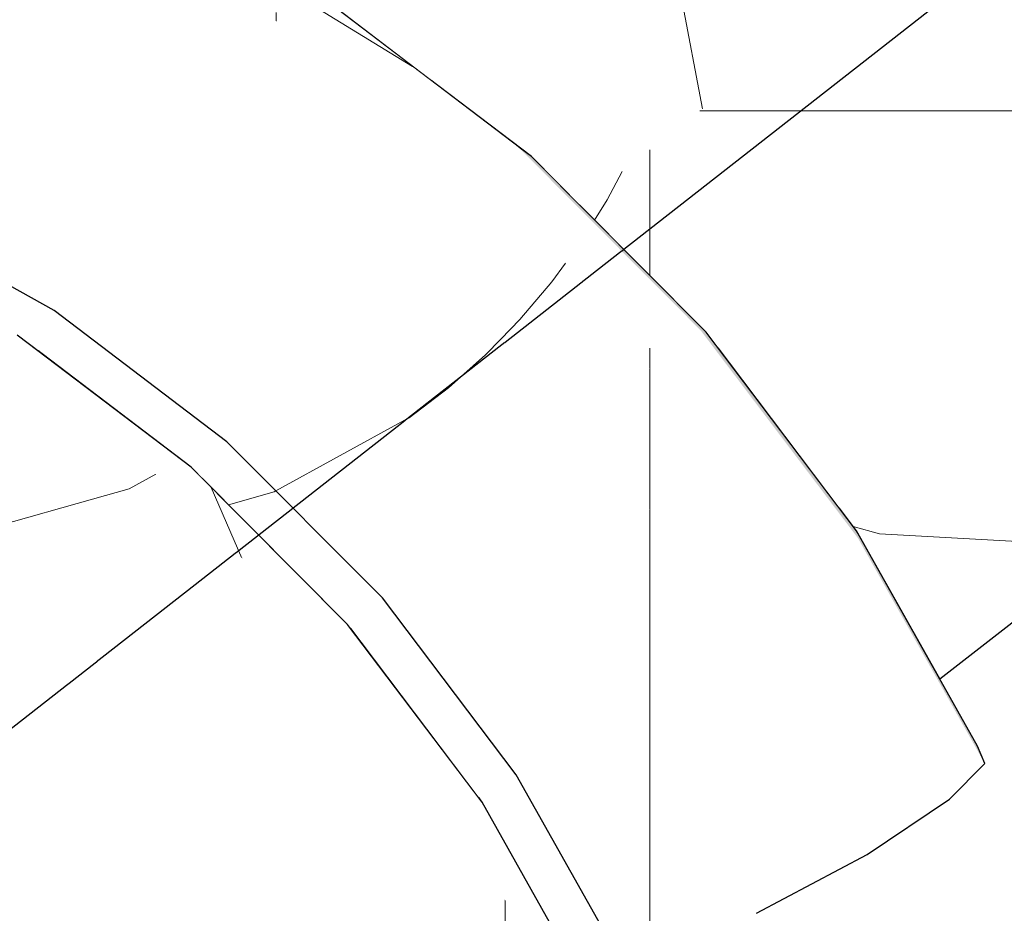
# Model space of a CAD drawing. Header units: millimetres. Extents: x -36478 to 31050, y -14815 to 11827.
# Tile 246 of 256: x -15401 to -15310, y 10030 to 10113. Entities that reach past the tile are written whole.
import ezdxf

# ---------------------------------------------------------------- set-up
doc = ezdxf.new("R2010")
doc.units = ezdxf.units.MM
doc.header["$MEASUREMENT"] = 0
doc.linetypes.add('Wipeout_Contour', pattern=[1000, 0, -1000])
for name, color, linetype in [('Nové_Konstrukce - krov', 7, 'Continuous'), ('Nové_Konstrukce - střechy a skořepiny', 7, 'Continuous'), ('Nové_Výplně - Povrchové', 7, 'Continuous')]:
    doc.layers.add(name, color=color, linetype=linetype)

# ---------------------------------------------------------------- blocks, each defined once
blk = doc.blocks.new('*X13')
at = {"layer": 'Nové_Výplně - Povrchové', "color": 21, "linetype": 'Continuous', "lineweight": 20, "true_color": 0xffaaaa}
for p, q in [((-15357.023, 10082.445), (-15354.655, 10080.968)), ((-15354.655, 10080.968), (-15351.714, 10079.389)), ((-15351.714, 10079.389), (-15348.529, 10077.911)), ((-15363.689, 10077.232), (-15363.689, 10049.773)), ((-15348.529, 10077.911), (-15345.117, 10076.541)), ((-15345.117, 10076.541), (-15341.496, 10075.287)), ((-15341.496, 10075.287), (-15329.052, 10072.185)), ((-15329.052, 10072.185), (-15315.393, 10070.43)), ((-15315.393, 10070.43), (-15301.214, 10070.11)), ((-15363.689, 10049.546), (-15363.689, 9986.668))]:
    blk.add_line(p, q, dxfattribs=at)
blk = doc.blocks.new('výplň_6_1', base_point=(0, 0))
at = {"layer": 'Nové_Výplně - Povrchové', "color": 21, "linetype": 'Continuous', "lineweight": 20, "true_color": 0xffaaaa}
blk.add_blockref('*X13', (0, 0), dxfattribs=at)
blk = doc.blocks.new('*X1171')
at = {"layer": 'Nové_Výplně - Povrchové', "color": 21, "linetype": 'Continuous', "lineweight": 20, "true_color": 0xffaaaa}
for p, q in [((-15247.478, 10128.476), (-15239.936, 10111.361)), ((-15257.857, 10104.365), (-15278.478, 10104.365)), ((-15248.931, 10104.365), (-15257.857, 10104.365)), ((-15279.17, 10091.832), (-15278.868, 10104.061)), ((-15278.763, 10104.143), (-15271.221, 10087.028)), ((-15282.589, 10081.115), (-15279.17, 10091.832)), ((-15288.042, 10073.945), (-15282.589, 10081.115)), ((-15297.911, 10067.192), (-15292.028, 10070.844)), ((-15309.033, 10064.697), (-15297.911, 10067.192)), ((-15324.175, 10066.09), (-15321.743, 10065.401)), ((-15321.743, 10065.401), (-15309.033, 10064.697))]:
    blk.add_line(p, q, dxfattribs=at)
blk = doc.blocks.new('výplň_585_1', base_point=(0, 0))
at = {"color": 254, "linetype": 'Wipeout_Contour', "lineweight": 0, "ltscale": 91544.373497}
blk.add_wipeout([(-15198.226, 10166.783), (-15325.478, 10067.809), (-15323.873, 10065.691), (-15316.193, 10052.05), (-15189.228, 10150.8)], dxfattribs=at).dxf.layer = 'Nové_Výplně - Povrchové'
at = {"layer": 'Nové_Výplně - Povrchové', "color": 21, "linetype": 'Continuous', "lineweight": 20, "true_color": 0xffaaaa}
blk.add_blockref('*X1171', (0, 0), dxfattribs=at)
blk = doc.blocks.new('výplň_589_1', base_point=(0, 0))
at = {"color": 254, "linetype": 'Wipeout_Contour', "lineweight": 0, "ltscale": 73278.535853}
blk.add_wipeout([(-15209.38, 10181.512), (-15336.631, 10082.539), (-15325.478, 10067.809), (-15198.226, 10166.783)], dxfattribs=at).dxf.layer = 'Nové_Výplně - Povrchové'
blk = doc.blocks.new('výplň_591_1', base_point=(0, 0))
at = {"color": 254, "linetype": 'Wipeout_Contour', "lineweight": 0, "ltscale": 110293.438241}
blk.add_wipeout([(-15252.122, 10213.978), (-15376.849, 10116.967), (-15373.768, 10115.263), (-15371.688, 10113.722), (-15363.099, 10107.197), (-15236.743, 10205.474)], dxfattribs=at).dxf.layer = 'Nové_Výplně - Povrchové'
blk = doc.blocks.new('*X1185')
at = {"layer": 'Nové_Výplně - Povrchové', "color": 21, "linetype": 'Continuous', "lineweight": 20, "true_color": 0xffaaaa}
for p, q in [((-15289.568, 10164.388), (-15272.676, 10155.398)), ((-15320.853, 10140.055), (-15303.962, 10131.065)), ((-15340.178, 10115.773), (-15342.972, 10122.851)), ((-15338.063, 10104.542), (-15340.178, 10115.773))]:
    blk.add_line(p, q, dxfattribs=at)
blk = doc.blocks.new('výplň_592_1', base_point=(0, 0))
at = {"color": 254, "linetype": 'Wipeout_Contour', "lineweight": 0, "ltscale": 91798.51969}
blk.add_wipeout([(-15236.743, 10205.474), (-15363.099, 10107.197), (-15353.821, 10100.15), (-15349.409, 10095.718), (-15222.35, 10194.541)], dxfattribs=at).dxf.layer = 'Nové_Výplně - Povrchové'
at = {"layer": 'Nové_Výplně - Povrchové', "color": 21, "linetype": 'Continuous', "lineweight": 20, "true_color": 0xffaaaa}
blk.add_blockref('*X1185', (0, 0), dxfattribs=at)
blk = doc.blocks.new('*X1187')
at = {"layer": 'Nové_Výplně - Povrchové', "color": 21, "linetype": 'Continuous', "lineweight": 20, "true_color": 0xffaaaa}
for p, q in [((-15294.868, 10138.138), (-15294.868, 10115.021)), ((-15338.291, 10104.365), (-15318.886, 10104.365)), ((-15318.886, 10104.365), (-15308.569, 10104.365)), ((-15342.903, 10100.777), (-15342.903, 10089.184)), ((-15345.469, 10098.782), (-15346.849, 10096.161)), ((-15346.849, 10096.161), (-15348.004, 10094.307))]:
    blk.add_line(p, q, dxfattribs=at)
blk = doc.blocks.new('výplň_593_1', base_point=(0, 0))
at = {"color": 254, "linetype": 'Wipeout_Contour', "lineweight": 0, "ltscale": 91704.448153}
blk.add_wipeout([(-15222.35, 10194.541), (-15349.409, 10095.718), (-15337.719, 10083.976), (-15336.631, 10082.539), (-15209.38, 10181.512)], dxfattribs=at).dxf.layer = 'Nové_Výplně - Povrchové'
at = {"layer": 'Nové_Výplně - Povrchové', "color": 21, "linetype": 'Continuous', "lineweight": 20, "true_color": 0xffaaaa}
blk.add_blockref('*X1187', (0, 0), dxfattribs=at)
blk = doc.blocks.new('výplň_624_1', base_point=(0, 0))
at = {"color": 254, "linetype": 'Wipeout_Contour', "lineweight": 0, "ltscale": 91709.368198}
blk.add_wipeout([(-15355.217, 10043.21), (-15358.732, 10041.167), (-15358.356, 10040.671), (-15349.15, 10024.318), (-15345.271, 10025.544)], dxfattribs=at).dxf.layer = 'Nové_Výplně - Povrchové'
blk = doc.blocks.new('*X1251')
at = {"layer": 'Nové_Výplně - Povrchové', "linetype": 'Continuous', "lineweight": 20, "true_color": 0xffaaaa}
blk.add_hatch(color=21, dxfattribs=at).paths.add_polyline_path([(-15312.039, 10044.234), (-15312.703, 10045.85), (-15323.873, 10065.691), (-15323.729, 10064.998)])
blk = doc.blocks.new('výplň_625_1', base_point=(0, 0))
at = {"color": 254, "linetype": 'Wipeout_Contour', "lineweight": 0, "ltscale": 73293.993121}
blk.add_wipeout([(-15312.039, 10044.234), (-15312.703, 10045.85), (-15323.873, 10065.691), (-15323.729, 10064.998)], dxfattribs=at).dxf.layer = 'Nové_Výplně - Povrchové'
at = {"layer": 'Nové_Výplně - Povrchové', "color": 21, "linetype": 'Continuous', "lineweight": 20, "true_color": 0xffaaaa}
blk.add_blockref('*X1251', (0, 0), dxfattribs=at)
blk = doc.blocks.new('výplň_626_1', base_point=(0, 0))
at = {"color": 254, "linetype": 'Wipeout_Contour', "lineweight": 0, "ltscale": 73303.118641}
blk.add_wipeout([(-15322.881, 10035.848), (-15315.284, 10040.952), (-15327.158, 10062.044), (-15334.56, 10056.592)], dxfattribs=at).dxf.layer = 'Nové_Výplně - Povrchové'
blk = doc.blocks.new('výplň_627_1', base_point=(0, 0))
at = {"color": 254, "linetype": 'Wipeout_Contour', "lineweight": 0, "ltscale": 73294.239462}
blk.add_wipeout([(-15315.284, 10040.952), (-15312.039, 10044.234), (-15323.729, 10064.998), (-15327.158, 10062.044)], dxfattribs=at).dxf.layer = 'Nové_Výplně - Povrchové'
blk = doc.blocks.new('*X1257')
at = {"layer": 'Nové_Výplně - Povrchové', "color": 21, "linetype": 'Continuous', "lineweight": 20, "true_color": 0xffaaaa}
blk.add_line((-15342.903, 10047.878), (-15342.903, 10026.496), dxfattribs=at)
blk = doc.blocks.new('výplň_628_1', base_point=(0, 0))
at = {"color": 254, "linetype": 'Wipeout_Contour', "lineweight": 0, "ltscale": 73342.887011}
blk.add_wipeout([(-15355.217, 10043.21), (-15345.271, 10025.544), (-15333.089, 10030.445), (-15344.149, 10050.091)], dxfattribs=at).dxf.layer = 'Nové_Výplně - Povrchové'
at = {"layer": 'Nové_Výplně - Povrchové', "color": 21, "linetype": 'Continuous', "lineweight": 20, "true_color": 0xffaaaa}
blk.add_blockref('*X1257', (0, 0), dxfattribs=at)
blk = doc.blocks.new('*X1259')
at = {"layer": 'Nové_Výplně - Povrchové', "color": 21, "linetype": 'Continuous', "lineweight": 20, "true_color": 0xffaaaa}
blk.add_line((-15342.903, 10050.935), (-15342.903, 10047.878), dxfattribs=at)
blk = doc.blocks.new('výplň_629_1', base_point=(0, 0))
at = {"color": 254, "linetype": 'Wipeout_Contour', "lineweight": 0, "ltscale": 73319.880034}
blk.add_wipeout([(-15333.089, 10030.445), (-15322.881, 10035.848), (-15334.56, 10056.592), (-15344.149, 10050.091)], dxfattribs=at).dxf.layer = 'Nové_Výplně - Povrchové'
at = {"layer": 'Nové_Výplně - Povrchové', "color": 21, "linetype": 'Continuous', "lineweight": 20, "true_color": 0xffaaaa}
blk.add_blockref('*X1259', (0, 0), dxfattribs=at)
blk = doc.blocks.new('*X1261')
at = {"layer": 'Nové_Výplně - Povrchové', "linetype": 'Continuous', "lineweight": 20, "true_color": 0xffaaaa}
blk.add_hatch(color=21, dxfattribs=at).paths.add_polyline_path([(-15353.821, 10100.15), (-15355.069, 10101.06), (-15338.219, 10084.134), (-15337.719, 10083.976)])
blk = doc.blocks.new('výplň_630_1', base_point=(0, 0))
at = {"color": 254, "linetype": 'Wipeout_Contour', "lineweight": 0, "ltscale": 73469.592128}
blk.add_wipeout([(-15353.821, 10100.15), (-15355.069, 10101.06), (-15338.219, 10084.134), (-15337.719, 10083.976)], dxfattribs=at).dxf.layer = 'Nové_Výplně - Povrchové'
at = {"layer": 'Nové_Výplně - Povrchové', "color": 21, "linetype": 'Continuous', "lineweight": 20, "true_color": 0xffaaaa}
blk.add_blockref('*X1261', (0, 0), dxfattribs=at)
blk = doc.blocks.new('*X1263')
at = {"layer": 'Nové_Výplně - Povrchové', "linetype": 'Continuous', "lineweight": 20, "true_color": 0xffaaaa}
blk.add_hatch(color=21, dxfattribs=at).paths.add_polyline_path([(-15323.729, 10064.998), (-15323.873, 10065.691), (-15337.719, 10083.976), (-15338.219, 10084.134)])
blk = doc.blocks.new('výplň_631_1', base_point=(0, 0))
at = {"color": 254, "linetype": 'Wipeout_Contour', "lineweight": 0, "ltscale": 73379.665282}
blk.add_wipeout([(-15323.729, 10064.998), (-15323.873, 10065.691), (-15337.719, 10083.976), (-15338.219, 10084.134)], dxfattribs=at).dxf.layer = 'Nové_Výplně - Povrchové'
at = {"layer": 'Nové_Výplně - Povrchové', "color": 21, "linetype": 'Continuous', "lineweight": 20, "true_color": 0xffaaaa}
blk.add_blockref('*X1263', (0, 0), dxfattribs=at)
blk = doc.blocks.new('*X1265')
at = {"layer": 'Nové_Výplně - Povrchové', "linetype": 'Continuous', "lineweight": 20, "true_color": 0xffaaaa}
blk.add_hatch(color=21, dxfattribs=at).paths.add_polyline_path([(-15353.821, 10100.15), (-15371.688, 10113.722), (-15373.768, 10115.263), (-15355.069, 10101.06)])
blk = doc.blocks.new('výplň_632_1', base_point=(0, 0))
at = {"color": 254, "linetype": 'Wipeout_Contour', "lineweight": 0, "ltscale": 73561.124972}
blk.add_wipeout([(-15353.821, 10100.15), (-15371.688, 10113.722), (-15373.768, 10115.263), (-15355.069, 10101.06)], dxfattribs=at).dxf.layer = 'Nové_Výplně - Povrchové'
at = {"layer": 'Nové_Výplně - Povrchové', "color": 21, "linetype": 'Continuous', "lineweight": 20, "true_color": 0xffaaaa}
blk.add_blockref('*X1265', (0, 0), dxfattribs=at)
blk = doc.blocks.new('výplň_633_1', base_point=(0, 0))
at = {"color": 254, "linetype": 'Wipeout_Contour', "lineweight": 0, "ltscale": 73475.217239}
blk.add_wipeout([(-15338.219, 10084.134), (-15355.069, 10101.06), (-15358.994, 10098.677), (-15341.877, 10081.483)], dxfattribs=at).dxf.layer = 'Nové_Výplně - Povrchové'
blk = doc.blocks.new('výplň_634_1', base_point=(0, 0))
at = {"color": 254, "linetype": 'Wipeout_Contour', "lineweight": 0, "ltscale": 73382.496967}
blk.add_wipeout([(-15327.158, 10062.044), (-15323.729, 10064.998), (-15338.219, 10084.134), (-15341.877, 10081.483)], dxfattribs=at).dxf.layer = 'Nové_Výplně - Povrchové'
blk = doc.blocks.new('*X1271')
at = {"layer": 'Nové_Výplně - Povrchové', "color": 21, "linetype": 'Continuous', "lineweight": 20, "true_color": 0xffaaaa}
for p, q in [((-15374.92, 10114.674), (-15364.784, 10108.439)), ((-15374.273, 10115.005), (-15373.177, 10114.591)), ((-15373.177, 10114.591), (-15372.656, 10114.419)), ((-15377.351, 10113.431), (-15377.351, 10112.62))]:
    blk.add_line(p, q, dxfattribs=at)
blk = doc.blocks.new('výplň_635_1', base_point=(0, 0))
at = {"color": 254, "linetype": 'Wipeout_Contour', "lineweight": 0, "ltscale": 73569.569879}
blk.add_wipeout([(-15355.069, 10101.06), (-15373.768, 10115.263), (-15377.989, 10113.105), (-15358.994, 10098.677)], dxfattribs=at).dxf.layer = 'Nové_Výplně - Povrchové'
at = {"layer": 'Nové_Výplně - Povrchové', "color": 21, "linetype": 'Continuous', "lineweight": 20, "true_color": 0xffaaaa}
blk.add_blockref('*X1271', (0, 0), dxfattribs=at)
blk = doc.blocks.new('*X1273')
at = {"layer": 'Nové_Výplně - Povrchové', "color": 21, "linetype": 'Continuous', "lineweight": 20, "true_color": 0xffaaaa}
blk.add_line((-15342.903, 10080.655), (-15342.903, 10067.611), dxfattribs=at)
blk = doc.blocks.new('výplň_636_1', base_point=(0, 0))
at = {"color": 254, "linetype": 'Wipeout_Contour', "lineweight": 0, "ltscale": 73391.319556}
blk.add_wipeout([(-15349.036, 10075.709), (-15334.56, 10056.592), (-15327.158, 10062.044), (-15341.877, 10081.483)], dxfattribs=at).dxf.layer = 'Nové_Výplně - Povrchové'
at = {"layer": 'Nové_Výplně - Povrchové', "color": 21, "linetype": 'Continuous', "lineweight": 20, "true_color": 0xffaaaa}
blk.add_blockref('*X1273', (0, 0), dxfattribs=at)
blk = doc.blocks.new('výplň_665_1', base_point=(0, 0))
at = {"color": 254, "linetype": 'Wipeout_Contour', "lineweight": 0, "ltscale": 73433.155474}
blk.add_wipeout([(-15367.546, 10059.491), (-15370.508, 10056.718), (-15358.732, 10041.167), (-15355.217, 10043.21)], dxfattribs=at).dxf.layer = 'Nové_Výplně - Povrchové'
blk = doc.blocks.new('*X1333')
at = {"layer": 'Nové_Výplně - Povrchové', "color": 21, "linetype": 'Continuous', "lineweight": 20, "true_color": 0xffaaaa}
blk.add_line((-15342.903, 10067.611), (-15342.903, 10050.935), dxfattribs=at)
blk = doc.blocks.new('výplň_666_1', base_point=(0, 0))
at = {"color": 254, "linetype": 'Wipeout_Contour', "lineweight": 0, "ltscale": 73405.011371}
blk.add_wipeout([(-15344.149, 10050.091), (-15334.56, 10056.592), (-15349.036, 10075.709), (-15357.859, 10068.196)], dxfattribs=at).dxf.layer = 'Nové_Výplně - Povrchové'
at = {"layer": 'Nové_Výplně - Povrchové', "color": 21, "linetype": 'Continuous', "lineweight": 20, "true_color": 0xffaaaa}
blk.add_blockref('*X1333', (0, 0), dxfattribs=at)
blk = doc.blocks.new('výplň_667_1', base_point=(0, 0))
at = {"color": 254, "linetype": 'Wipeout_Contour', "lineweight": 0, "ltscale": 73421.509737}
blk.add_wipeout([(-15355.217, 10043.21), (-15344.149, 10050.091), (-15357.859, 10068.196), (-15367.546, 10059.491)], dxfattribs=at).dxf.layer = 'Nové_Výplně - Povrchové'
blk = doc.blocks.new('*X1337')
at = {"layer": 'Nové_Výplně - Povrchové', "color": 21, "linetype": 'Continuous', "lineweight": 20, "true_color": 0xffaaaa}
for p, q in [((-15377.54, 10069.268), (-15381.738, 10068.079)), ((-15377.371, 10069.361), (-15377.54, 10069.268))]:
    blk.add_line(p, q, dxfattribs=at)
blk = doc.blocks.new('výplň_668_1', base_point=(0, 0))
at = {"color": 254, "linetype": 'Wipeout_Contour', "lineweight": 0, "ltscale": 91878.198249}
blk.add_wipeout([(-15381.882, 10073.892), (-15384.169, 10070.522), (-15370.763, 10057.055), (-15370.508, 10056.718), (-15367.546, 10059.491)], dxfattribs=at).dxf.layer = 'Nové_Výplně - Povrchové'
at = {"layer": 'Nové_Výplně - Povrchové', "color": 21, "linetype": 'Continuous', "lineweight": 20, "true_color": 0xffaaaa}
blk.add_blockref('*X1337', (0, 0), dxfattribs=at)
blk = doc.blocks.new('výplň_669_1', base_point=(0, 0))
at = {"color": 254, "linetype": 'Wipeout_Contour', "lineweight": 0, "ltscale": 91976.129667}
blk.add_wipeout([(-15397.791, 10085.976), (-15399.298, 10082.263), (-15385.19, 10071.547), (-15384.169, 10070.522), (-15381.882, 10073.892)], dxfattribs=at).dxf.layer = 'Nové_Výplně - Povrchové'
blk = doc.blocks.new('*X1341')
at = {"layer": 'Nové_Výplně - Povrchové', "color": 21, "linetype": 'Continuous', "lineweight": 20, "true_color": 0xffaaaa}
blk.add_line((-15365.505, 10075.877), (-15377.371, 10069.361), dxfattribs=at)
blk = doc.blocks.new('výplň_670_1', base_point=(0, 0))
at = {"color": 254, "linetype": 'Wipeout_Contour', "lineweight": 0, "ltscale": 73504.126661}
blk.add_wipeout([(-15367.546, 10059.491), (-15357.859, 10068.196), (-15373.802, 10084.212), (-15381.882, 10073.892)], dxfattribs=at).dxf.layer = 'Nové_Výplně - Povrchové'
at = {"layer": 'Nové_Výplně - Povrchové', "color": 21, "linetype": 'Continuous', "lineweight": 20, "true_color": 0xffaaaa}
blk.add_blockref('*X1341', (0, 0), dxfattribs=at)
blk = doc.blocks.new('*X1343')
at = {"layer": 'Nové_Výplně - Povrchové', "color": 21, "linetype": 'Continuous', "lineweight": 20, "true_color": 0xffaaaa}
for p, q in [((-15350.686, 10090.331), (-15351.938, 10088.613)), ((-15351.938, 10088.613), (-15354.878, 10085.135)), ((-15354.878, 10085.135), (-15356.633, 10083.341)), ((-15342.903, 10082.513), (-15342.903, 10080.655))]:
    blk.add_line(p, q, dxfattribs=at)
blk = doc.blocks.new('výplň_671_1', base_point=(0, 0))
at = {"color": 254, "linetype": 'Wipeout_Contour', "lineweight": 0, "ltscale": 73483.985893}
blk.add_wipeout([(-15349.036, 10075.709), (-15341.877, 10081.483), (-15358.994, 10098.677), (-15365.87, 10092.619)], dxfattribs=at).dxf.layer = 'Nové_Výplně - Povrchové'
at = {"layer": 'Nové_Výplně - Povrchové', "color": 21, "linetype": 'Continuous', "lineweight": 20, "true_color": 0xffaaaa}
blk.add_blockref('*X1343', (0, 0), dxfattribs=at)
blk = doc.blocks.new('*X1345')
at = {"layer": 'Nové_Výplně - Povrchové', "color": 21, "linetype": 'Continuous', "lineweight": 20, "true_color": 0xffaaaa}
for p, q in [((-15356.633, 10083.341), (-15358.063, 10081.879)), ((-15358.063, 10081.879), (-15361.475, 10078.863)), ((-15361.475, 10078.863), (-15365.096, 10076.101)), ((-15365.096, 10076.101), (-15365.505, 10075.877))]:
    blk.add_line(p, q, dxfattribs=at)
blk = doc.blocks.new('výplň_672_1', base_point=(0, 0))
at = {"color": 254, "linetype": 'Wipeout_Contour', "lineweight": 0, "ltscale": 73494.46003}
blk.add_wipeout([(-15357.859, 10068.196), (-15349.036, 10075.709), (-15365.87, 10092.619), (-15373.802, 10084.212)], dxfattribs=at).dxf.layer = 'Nové_Výplně - Povrchové'
at = {"layer": 'Nové_Výplně - Povrchové', "color": 21, "linetype": 'Continuous', "lineweight": 20, "true_color": 0xffaaaa}
blk.add_blockref('*X1345', (0, 0), dxfattribs=at)
blk = doc.blocks.new('výplň_673_1', base_point=(0, 0))
at = {"color": 254, "linetype": 'Wipeout_Contour', "lineweight": 0, "ltscale": 73588.216732}
blk.add_wipeout([(-15381.882, 10073.892), (-15373.802, 10084.212), (-15391.494, 10097.65), (-15397.791, 10085.976)], dxfattribs=at).dxf.layer = 'Nové_Výplně - Povrchové'
blk = doc.blocks.new('výplň_675_1', base_point=(0, 0))
at = {"color": 254, "linetype": 'Wipeout_Contour', "lineweight": 0, "ltscale": 92073.29977}
blk.add_wipeout([(-15414.79, 10095.376), (-15415.513, 10091.623), (-15401.2, 10083.708), (-15399.298, 10082.263), (-15397.791, 10085.976)], dxfattribs=at).dxf.layer = 'Nové_Výplně - Povrchové'
blk = doc.blocks.new('*X1353')
at = {"layer": 'Nové_Výplně - Povrchové', "color": 21, "linetype": 'Continuous', "lineweight": 20, "true_color": 0xffaaaa}
blk.add_line((-15399.211, 10123.362), (-15395.166, 10122.603), dxfattribs=at)
blk = doc.blocks.new('výplň_676_1', base_point=(0, 0))
at = {"color": 254, "linetype": 'Wipeout_Contour', "lineweight": 0, "ltscale": 73671.356032}
blk.add_wipeout([(-15384.55, 10106.808), (-15377.989, 10113.105), (-15398.284, 10124.327), (-15404.51, 10117.846)], dxfattribs=at).dxf.layer = 'Nové_Výplně - Povrchové'
at = {"layer": 'Nové_Výplně - Povrchové', "color": 21, "linetype": 'Continuous', "lineweight": 20, "true_color": 0xffaaaa}
blk.add_blockref('*X1353', (0, 0), dxfattribs=at)
blk = doc.blocks.new('výplň_677_1', base_point=(0, 0))
at = {"color": 254, "linetype": 'Wipeout_Contour', "lineweight": 0, "ltscale": 73578.288798}
blk.add_wipeout([(-15365.87, 10092.619), (-15358.994, 10098.677), (-15377.989, 10113.105), (-15384.55, 10106.808)], dxfattribs=at).dxf.layer = 'Nové_Výplně - Povrchové'
blk = doc.blocks.new('výplň_678_1', base_point=(0, 0))
at = {"color": 254, "linetype": 'Wipeout_Contour', "lineweight": 0, "ltscale": 73585.495712}
blk.add_wipeout([(-15373.802, 10084.212), (-15365.87, 10092.619), (-15384.55, 10106.808), (-15391.494, 10097.65)], dxfattribs=at).dxf.layer = 'Nové_Výplně - Povrchové'
blk = doc.blocks.new('výplň_679_1', base_point=(0, 0))
at = {"color": 254, "linetype": 'Wipeout_Contour', "lineweight": 0, "ltscale": 73671.219271}
blk.add_wipeout([(-15397.791, 10085.976), (-15391.494, 10097.65), (-15410.398, 10108.104), (-15414.79, 10095.376)], dxfattribs=at).dxf.layer = 'Nové_Výplně - Povrchové'
blk = doc.blocks.new('výplň_681_1', base_point=(0, 0))
at = {"color": 254, "linetype": 'Wipeout_Contour', "lineweight": 0, "ltscale": 73675.345908}
blk.add_wipeout([(-15391.494, 10097.65), (-15384.55, 10106.808), (-15404.51, 10117.846), (-15410.398, 10108.104)], dxfattribs=at).dxf.layer = 'Nové_Výplně - Povrchové'
blk = doc.blocks.new('*X1379')
at = {"layer": 'Nové_Výplně - Povrchové', "color": 21, "linetype": 'Continuous', "lineweight": 20, "true_color": 0xffaaaa}
for p, q in [((-15356.244, 10020.553), (-15356.244, 10020.191)), ((-15356.244, 10019.691), (-15356.244, 10017.315))]:
    blk.add_line(p, q, dxfattribs=at)
blk = doc.blocks.new('výplň_689_1', base_point=(0, 0))
at = {"color": 254, "linetype": 'Wipeout_Contour', "lineweight": 0, "ltscale": 73382.226179}
blk.add_wipeout([(-15364.756, 10035.671), (-15373.937, 10030.119), (-15364.939, 10014.136), (-15354.733, 10017.868)], dxfattribs=at).dxf.layer = 'Nové_Výplně - Povrchové'
at = {"layer": 'Nové_Výplně - Povrchové', "color": 21, "linetype": 'Continuous', "lineweight": 20, "true_color": 0xffaaaa}
blk.add_blockref('*X1379', (0, 0), dxfattribs=at)
blk = doc.blocks.new('*X1381')
at = {"layer": 'Nové_Výplně - Povrchové', "color": 21, "linetype": 'Continuous', "lineweight": 20, "true_color": 0xffaaaa}
blk.add_line((-15356.244, 10031.675), (-15356.244, 10020.553), dxfattribs=at)
blk = doc.blocks.new('výplň_690_1', base_point=(0, 0))
at = {"color": 254, "linetype": 'Wipeout_Contour', "lineweight": 0, "ltscale": 73367.013273}
blk.add_wipeout([(-15354.733, 10017.868), (-15350.163, 10020.872), (-15360.32, 10038.914), (-15364.756, 10035.671)], dxfattribs=at).dxf.layer = 'Nové_Výplně - Povrchové'
at = {"layer": 'Nové_Výplně - Povrchové', "color": 21, "linetype": 'Continuous', "lineweight": 20, "true_color": 0xffaaaa}
blk.add_blockref('*X1381', (0, 0), dxfattribs=at)
blk = doc.blocks.new('výplň_691_1', base_point=(0, 0))
at = {"color": 254, "linetype": 'Wipeout_Contour', "lineweight": 0, "ltscale": 73361.822079}
blk.add_wipeout([(-15350.163, 10020.872), (-15348.348, 10022.893), (-15358.356, 10040.671), (-15360.32, 10038.914)], dxfattribs=at).dxf.layer = 'Nové_Výplně - Povrchové'
blk = doc.blocks.new('výplň_692_1', base_point=(0, 0))
at = {"color": 254, "linetype": 'Wipeout_Contour', "lineweight": 0, "ltscale": 73437.282593}
blk.add_wipeout([(-15370.763, 10057.055), (-15372.91, 10055.541), (-15360.32, 10038.914), (-15358.356, 10040.671)], dxfattribs=at).dxf.layer = 'Nové_Výplně - Povrchové'
blk = doc.blocks.new('výplň_706_1', base_point=(0, 0))
at = {"color": 254, "linetype": 'Wipeout_Contour', "lineweight": 0, "ltscale": 73442.519741}
blk.add_wipeout([(-15364.756, 10035.671), (-15360.32, 10038.914), (-15372.91, 10055.541), (-15377.18, 10052.079)], dxfattribs=at).dxf.layer = 'Nové_Výplně - Povrchové'
blk = doc.blocks.new('výplň_707_1', base_point=(0, 0))
at = {"color": 254, "linetype": 'Wipeout_Contour', "lineweight": 0, "ltscale": 73462.965567}
blk.add_wipeout([(-15373.937, 10030.119), (-15385.091, 10044.848), (-15387.721, 10042.802), (-15376.567, 10028.073)], dxfattribs=at).dxf.layer = 'Nové_Výplně - Povrchové'
blk = doc.blocks.new('výplň_708_1', base_point=(0, 0))
at = {"color": 254, "linetype": 'Wipeout_Contour', "lineweight": 0, "ltscale": 73453.380837}
blk.add_wipeout([(-15373.937, 10030.119), (-15364.756, 10035.671), (-15377.18, 10052.079), (-15385.091, 10044.848)], dxfattribs=at).dxf.layer = 'Nové_Výplně - Povrchové'
blk = doc.blocks.new('výplň_709_1', base_point=(0, 0))
at = {"color": 254, "linetype": 'Wipeout_Contour', "lineweight": 0, "ltscale": 73571.389822}
blk.add_wipeout([(-15387.721, 10042.802), (-15514.972, 9943.829), (-15503.819, 9929.1), (-15376.567, 10028.073)], dxfattribs=at).dxf.layer = 'Nové_Výplně - Povrchové'
blk = doc.blocks.new('výplň_711_1', base_point=(0, 0))
at = {"color": 254, "linetype": 'Wipeout_Contour', "lineweight": 0, "ltscale": 73533.7129}
blk.add_wipeout([(-15387.721, 10042.802), (-15385.091, 10044.848), (-15398.061, 10057.877), (-15400.691, 10055.832)], dxfattribs=at).dxf.layer = 'Nové_Výplně - Povrchové'
blk = doc.blocks.new('výplň_714_1', base_point=(0, 0))
at = {"color": 254, "linetype": 'Wipeout_Contour', "lineweight": 0, "ltscale": 92071.12651}
blk.add_wipeout([(-15400.691, 10055.832), (-15527.75, 9957.008), (-15516.06, 9945.266), (-15514.972, 9943.829), (-15387.721, 10042.802)], dxfattribs=at).dxf.layer = 'Nové_Výplně - Povrchové'
blk = doc.blocks.new('výplň_715_1', base_point=(0, 0))
at = {"color": 254, "linetype": 'Wipeout_Contour', "lineweight": 0, "ltscale": 92165.012233}
blk.add_wipeout([(-15415.084, 10066.764), (-15541.44, 9968.488), (-15532.162, 9961.441), (-15527.75, 9957.008), (-15400.691, 10055.832)], dxfattribs=at).dxf.layer = 'Nové_Výplně - Povrchové'
blk = doc.blocks.new('*X1437')
at = {"layer": 'Nové_Výplně - Povrchové', "color": 21, "linetype": 'Continuous', "lineweight": 20, "true_color": 0xffaaaa}
blk.add_line((-15380.499, 10063.164), (-15383.325, 10069.674), dxfattribs=at)
blk = doc.blocks.new('výplň_718_1', base_point=(0, 0))
at = {"color": 254, "linetype": 'Wipeout_Contour', "lineweight": 0, "ltscale": 73516.58268}
blk.add_wipeout([(-15372.91, 10055.541), (-15370.763, 10057.055), (-15385.19, 10071.547), (-15387.551, 10070.248)], dxfattribs=at).dxf.layer = 'Nové_Výplně - Povrchové'
at = {"layer": 'Nové_Výplně - Povrchové', "color": 21, "linetype": 'Continuous', "lineweight": 20, "true_color": 0xffaaaa}
blk.add_blockref('*X1437', (0, 0), dxfattribs=at)
blk = doc.blocks.new('výplň_719_1', base_point=(0, 0))
at = {"color": 254, "linetype": 'Wipeout_Contour', "lineweight": 0, "ltscale": 73528.163387}
blk.add_wipeout([(-15385.091, 10044.848), (-15377.18, 10052.079), (-15391.628, 10066.592), (-15398.061, 10057.877)], dxfattribs=at).dxf.layer = 'Nové_Výplně - Povrchové'
blk = doc.blocks.new('výplň_720_1', base_point=(0, 0))
at = {"color": 254, "linetype": 'Wipeout_Contour', "lineweight": 0, "ltscale": 73521.871053}
blk.add_wipeout([(-15377.18, 10052.079), (-15372.91, 10055.541), (-15387.551, 10070.248), (-15391.628, 10066.592)], dxfattribs=at).dxf.layer = 'Nové_Výplně - Povrchové'
blk = doc.blocks.new('*X1443')
at = {"layer": 'Nové_Výplně - Povrchové', "color": 21, "linetype": 'Continuous', "lineweight": 20, "true_color": 0xffaaaa}
for p, q in [((-15394.27, 10068.599), (-15404.541, 10065.692)), ((-15404.541, 10065.692), (-15408.116, 10065.514))]:
    blk.add_line(p, q, dxfattribs=at)
blk = doc.blocks.new('výplň_721_1', base_point=(0, 0))
at = {"color": 254, "linetype": 'Wipeout_Contour', "lineweight": 0, "ltscale": 73604.292666}
blk.add_wipeout([(-15412.454, 10068.81), (-15398.061, 10057.877), (-15391.628, 10066.592), (-15407.661, 10078.77)], dxfattribs=at).dxf.layer = 'Nové_Výplně - Povrchové'
at = {"layer": 'Nové_Výplně - Povrchové', "color": 21, "linetype": 'Continuous', "lineweight": 20, "true_color": 0xffaaaa}
blk.add_blockref('*X1443', (0, 0), dxfattribs=at)
blk = doc.blocks.new('*X1445')
at = {"layer": 'Nové_Výplně - Povrchové', "color": 21, "linetype": 'Continuous', "lineweight": 20, "true_color": 0xffaaaa}
for p, q in [((-15388.421, 10070.909), (-15390.881, 10069.559)), ((-15390.881, 10069.559), (-15394.27, 10068.599))]:
    blk.add_line(p, q, dxfattribs=at)
blk = doc.blocks.new('výplň_722_1', base_point=(0, 0))
at = {"color": 254, "linetype": 'Wipeout_Contour', "lineweight": 0, "ltscale": 73602.646382}
blk.add_wipeout([(-15407.661, 10078.77), (-15391.628, 10066.592), (-15387.551, 10070.248), (-15403.798, 10082.589)], dxfattribs=at).dxf.layer = 'Nové_Výplně - Povrchové'
at = {"layer": 'Nové_Výplně - Povrchové', "color": 21, "linetype": 'Continuous', "lineweight": 20, "true_color": 0xffaaaa}
blk.add_blockref('*X1445', (0, 0), dxfattribs=at)
blk = doc.blocks.new('výplň_725_1', base_point=(0, 0))
at = {"color": 254, "linetype": 'Wipeout_Contour', "lineweight": 0, "ltscale": 73605.737511}
blk.add_wipeout([(-15398.061, 10057.877), (-15412.454, 10068.81), (-15415.084, 10066.764), (-15400.691, 10055.832)], dxfattribs=at).dxf.layer = 'Nové_Výplně - Povrchové'
blk = doc.blocks.new('výplň_726_1', base_point=(0, 0))
at = {"color": 254, "linetype": 'Wipeout_Contour', "lineweight": 0, "ltscale": 73597.303169}
blk.add_wipeout([(-15385.19, 10071.547), (-15401.2, 10083.708), (-15403.798, 10082.589), (-15387.551, 10070.248)], dxfattribs=at).dxf.layer = 'Nové_Výplně - Povrchové'

msp = doc.modelspace()

# ---------------------------------------------------------------- block references
at = {"layer": 'Nové_Výplně - Povrchové', "color": 21, "linetype": 'Continuous', "lineweight": 20, "true_color": 0xffaaaa}
msp.add_blockref('výplň_6_1', (0, 0), dxfattribs=at)

# ---------------------------------------------------------------- next in the draw order: block references
for name in ['výplň_585_1', 'výplň_624_1']:
    msp.add_blockref(name, (0, 0), dxfattribs=at)

# ---------------------------------------------------------------- next in the draw order: block references
for name in ['výplň_589_1', 'výplň_625_1']:
    msp.add_blockref(name, (0, 0), dxfattribs=at)

# ---------------------------------------------------------------- next in the draw order: block references
for name in ['výplň_591_1', 'výplň_626_1']:
    msp.add_blockref(name, (0, 0), dxfattribs=at)

# ---------------------------------------------------------------- next in the draw order: block references
for name in ['výplň_592_1', 'výplň_627_1', 'výplň_628_1']:
    msp.add_blockref(name, (0, 0), dxfattribs=at)

# ---------------------------------------------------------------- next in the draw order: linework, layer by layer
at = {"layer": 'Nové_Konstrukce - krov', "color": 1, "linetype": 'Continuous', "lineweight": 25}
for p, q in [((-15312.039, 10044.234), (-15312.703, 10045.85)), ((-15315.284, 10040.952), (-15312.039, 10044.234))]:
    msp.add_line(p, q, dxfattribs=at)

# ---------------------------------------------------------------- next in the draw order: block references
at = {"layer": 'Nové_Výplně - Povrchové', "color": 21, "linetype": 'Continuous', "lineweight": 20, "true_color": 0xffaaaa}
for name in ['výplň_593_1', 'výplň_665_1', 'výplň_629_1', 'výplň_689_1']:
    msp.add_blockref(name, (0, 0), dxfattribs=at)

# ---------------------------------------------------------------- next in the draw order: linework, layer by layer
at = {"layer": 'Nové_Konstrukce - krov', "color": 1, "linetype": 'Continuous', "lineweight": 25}
for p, q in [((-15316.193, 10052.05), (-15189.228, 10150.8)), ((-15322.881, 10035.848), (-15315.284, 10040.952)), ((-15333.089, 10030.445), (-15322.881, 10035.848))]:
    msp.add_line(p, q, dxfattribs=at)

# ---------------------------------------------------------------- next in the draw order: block references
at = {"layer": 'Nové_Výplně - Povrchové', "color": 21, "linetype": 'Continuous', "lineweight": 20, "true_color": 0xffaaaa}
for name in ['výplň_630_1', 'výplň_690_1']:
    msp.add_blockref(name, (0, 0), dxfattribs=at)

# ---------------------------------------------------------------- next in the draw order: block references
for name in ['výplň_632_1', 'výplň_631_1', 'výplň_691_1']:
    msp.add_blockref(name, (0, 0), dxfattribs=at)

# ---------------------------------------------------------------- next in the draw order: block references
msp.add_blockref('výplň_633_1', (0, 0), dxfattribs=at)

# ---------------------------------------------------------------- next in the draw order: block references
for name in ['výplň_635_1', 'výplň_634_1']:
    msp.add_blockref(name, (0, 0), dxfattribs=at)

# ---------------------------------------------------------------- next in the draw order: linework, layer by layer
at = {"layer": 'Nové_Konstrukce - krov', "color": 1, "linetype": 'Continuous', "lineweight": 25}
msp.add_line((-15312.703, 10045.85), (-15323.873, 10065.691), dxfattribs=at)

# ---------------------------------------------------------------- next in the draw order: block references
at = {"layer": 'Nové_Výplně - Povrchové', "color": 21, "linetype": 'Continuous', "lineweight": 20, "true_color": 0xffaaaa}
for name in ['výplň_676_1', 'výplň_636_1']:
    msp.add_blockref(name, (0, 0), dxfattribs=at)

# ---------------------------------------------------------------- next in the draw order: block references
msp.add_blockref('výplň_666_1', (0, 0), dxfattribs=at)

# ---------------------------------------------------------------- next in the draw order: linework, layer by layer
at = {"layer": 'Nové_Konstrukce - krov', "color": 1, "linetype": 'Continuous', "lineweight": 25}
msp.add_line((-15323.873, 10065.691), (-15337.719, 10083.976), dxfattribs=at)

# ---------------------------------------------------------------- next in the draw order: block references
at = {"layer": 'Nové_Výplně - Povrchové', "color": 21, "linetype": 'Continuous', "lineweight": 20, "true_color": 0xffaaaa}
msp.add_blockref('výplň_667_1', (0, 0), dxfattribs=at)

# ---------------------------------------------------------------- next in the draw order: linework, layer by layer
at = {"layer": 'Nové_Konstrukce - krov', "color": 1, "linetype": 'Continuous', "lineweight": 25}
msp.add_line((-15345.271, 10025.544), (-15355.217, 10043.21), dxfattribs=at)

# ---------------------------------------------------------------- next in the draw order: block references
at = {"layer": 'Nové_Výplně - Povrchové', "color": 21, "linetype": 'Continuous', "lineweight": 20, "true_color": 0xffaaaa}
msp.add_blockref('výplň_668_1', (0, 0), dxfattribs=at)

# ---------------------------------------------------------------- next in the draw order: block references
for name in ['výplň_669_1', 'výplň_692_1']:
    msp.add_blockref(name, (0, 0), dxfattribs=at)

# ---------------------------------------------------------------- next in the draw order: linework, layer by layer
at = {"layer": 'Nové_Konstrukce - krov', "color": 1, "linetype": 'Continuous', "lineweight": 25}
msp.add_line((-15348.348, 10022.893), (-15358.356, 10040.671), dxfattribs=at)

# ---------------------------------------------------------------- next in the draw order: block references
at = {"layer": 'Nové_Výplně - Povrchové', "color": 21, "linetype": 'Continuous', "lineweight": 20, "true_color": 0xffaaaa}
for name in ['výplň_670_1', 'výplň_706_1']:
    msp.add_blockref(name, (0, 0), dxfattribs=at)

# ---------------------------------------------------------------- next in the draw order: block references
for name in ['výplň_671_1', 'výplň_707_1']:
    msp.add_blockref(name, (0, 0), dxfattribs=at)

# ---------------------------------------------------------------- next in the draw order: block references
for name in ['výplň_672_1', 'výplň_708_1']:
    msp.add_blockref(name, (0, 0), dxfattribs=at)

# ---------------------------------------------------------------- next in the draw order: linework, layer by layer
at = {"layer": 'Nové_Konstrukce - krov', "color": 1, "linetype": 'Continuous', "lineweight": 25}
for p, q in [((-15337.719, 10083.976), (-15353.821, 10100.15)), ((-15355.217, 10043.21), (-15367.546, 10059.491))]:
    msp.add_line(p, q, dxfattribs=at)

# ---------------------------------------------------------------- next in the draw order: block references
at = {"layer": 'Nové_Výplně - Povrchové', "color": 21, "linetype": 'Continuous', "lineweight": 20, "true_color": 0xffaaaa}
for name in ['výplň_673_1', 'výplň_709_1']:
    msp.add_blockref(name, (0, 0), dxfattribs=at)

# ---------------------------------------------------------------- next in the draw order: block references
for name in ['výplň_677_1', 'výplň_675_1', 'výplň_711_1']:
    msp.add_blockref(name, (0, 0), dxfattribs=at)

# ---------------------------------------------------------------- next in the draw order: block references
for name in ['výplň_678_1', 'výplň_714_1']:
    msp.add_blockref(name, (0, 0), dxfattribs=at)

# ---------------------------------------------------------------- next in the draw order: linework, layer by layer
at = {"layer": 'Nové_Konstrukce - krov', "color": 1, "linetype": 'Continuous', "lineweight": 25}
msp.add_line((-15353.821, 10100.15), (-15371.688, 10113.722), dxfattribs=at)

# ---------------------------------------------------------------- next in the draw order: block references
at = {"layer": 'Nové_Výplně - Povrchové', "color": 21, "linetype": 'Continuous', "lineweight": 20, "true_color": 0xffaaaa}
for name in ['výplň_679_1', 'výplň_718_1', 'výplň_715_1']:
    msp.add_blockref(name, (0, 0), dxfattribs=at)

# ---------------------------------------------------------------- next in the draw order: linework, layer by layer
at = {"layer": 'Nové_Konstrukce - krov', "color": 1, "linetype": 'Continuous', "lineweight": 25}
for p, q in [((-15397.791, 10085.976), (-15414.79, 10095.376)), ((-15358.356, 10040.671), (-15370.763, 10057.055))]:
    msp.add_line(p, q, dxfattribs=at)

# ---------------------------------------------------------------- next in the draw order: block references
at = {"layer": 'Nové_Výplně - Povrchové', "color": 21, "linetype": 'Continuous', "lineweight": 20, "true_color": 0xffaaaa}
for name in ['výplň_681_1', 'výplň_719_1']:
    msp.add_blockref(name, (0, 0), dxfattribs=at)

# ---------------------------------------------------------------- next in the draw order: block references
msp.add_blockref('výplň_720_1', (0, 0), dxfattribs=at)

# ---------------------------------------------------------------- next in the draw order: linework, layer by layer
at = {"layer": 'Nové_Konstrukce - krov', "color": 1, "linetype": 'Continuous', "lineweight": 25}
msp.add_line((-15367.546, 10059.491), (-15381.882, 10073.892), dxfattribs=at)

# ---------------------------------------------------------------- next in the draw order: block references
at = {"layer": 'Nové_Výplně - Povrchové', "color": 21, "linetype": 'Continuous', "lineweight": 20, "true_color": 0xffaaaa}
msp.add_blockref('výplň_721_1', (0, 0), dxfattribs=at)

# ---------------------------------------------------------------- next in the draw order: block references
msp.add_blockref('výplň_722_1', (0, 0), dxfattribs=at)

# ---------------------------------------------------------------- next in the draw order: block references
for name in ['výplň_726_1', 'výplň_725_1']:
    msp.add_blockref(name, (0, 0), dxfattribs=at)

# ---------------------------------------------------------------- next in the draw order: linework, layer by layer
at = {"layer": 'Nové_Konstrukce - krov', "color": 1, "linetype": 'Continuous', "lineweight": 25}
for p, q in [((-15381.882, 10073.892), (-15397.791, 10085.976)), ((-15385.19, 10071.547), (-15401.2, 10083.708)), ((-15370.763, 10057.055), (-15385.19, 10071.547))]:
    msp.add_line(p, q, dxfattribs=at)
at = {"layer": 'Nové_Konstrukce - střechy a skořepiny', "color": 1, "linetype": 'Continuous', "lineweight": 25}
msp.add_line((-14406.177, 10825.99), (-19182.706, 7090.827), dxfattribs=at)

doc.saveas('drawing.dxf')
